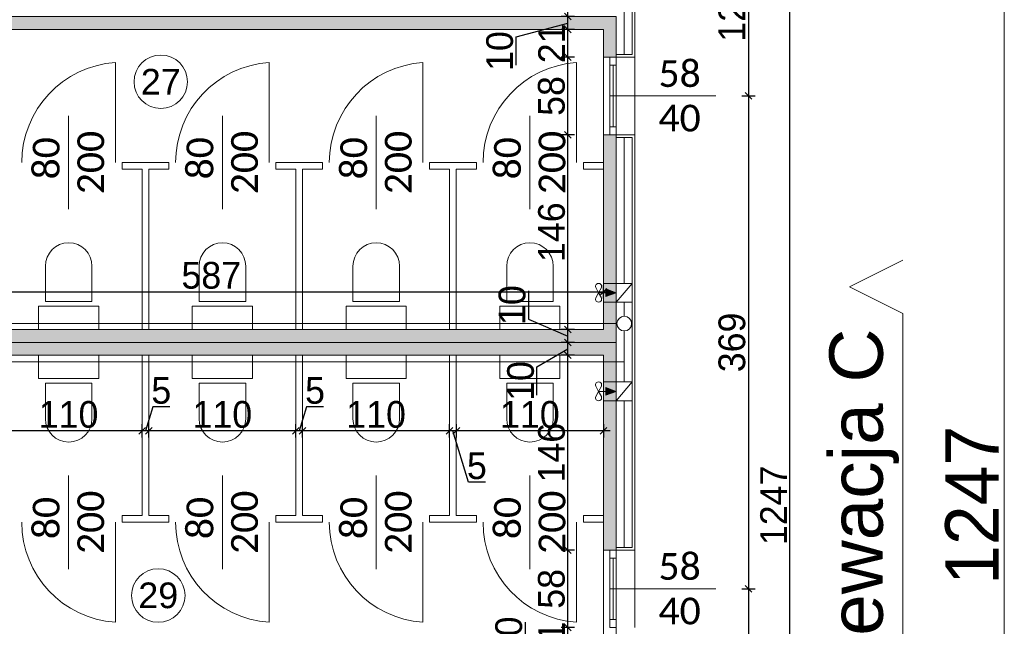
# Model space of a CAD drawing. Header units: millimetres. Extents: x 1962 to 3194, y -795 to -219.
# Tile 125 of 256: x 2523.25 to 2530.61, y -570.18 to -565.64. Entities that reach past the tile are written whole.
import ezdxf

# ---------------------------------------------------------------- set-up
doc = ezdxf.new("R2010")
doc.units = ezdxf.units.MM
doc.layers.get('0').update_dxf_attribs({"lineweight": 5})
doc.layers.get('Defpoints').update_dxf_attribs({"lineweight": 9})
for name, color, linetype, lineweight in [('A_hatch nawierzchnia', 253, 'Continuous', 9), ('A_obiekty kontenery', 152, 'Continuous', 9), ('A_obiekty kontenery elewacja', 62, 'Continuous', 9), ('A_obiekty kontenery izolacja', 213, 'BATTING', 9), ('A_obiekty kontenery opisy', 142, 'Continuous', 9), ('A_wymiary detale', 82, 'Continuous', 9), ('A_wyposażenie armatura sanitarna', 132, 'Continuous', 9), ('A_wyposażenie kanalizacja', 32, 'Continuous', 9), ('A_wyposażenie przegrody wew.', 143, 'Continuous', 9), ('A_wyposażenie stolarka', 16, 'Continuous', 9), ('A_wyposażenie wentylacja i klimatyzacja', 95, 'Continuous', 9)]:
    doc.layers.add(name, color=color, linetype=linetype, lineweight=lineweight)
doc.styles.get("Standard").update_dxf_attribs({"font": 'arial.ttf'})
doc.styles.add('wymiary pzt', font='txt')
doc.linetypes.add('BATTING', pattern='A,0.00254,-2.54,[134,ltypeshp.shx,S=2.54,R=0,X=-2.54,Y=0],-5.08,[134,ltypeshp.shx,S=2.54,R=180,X=2.54,Y=0],-2.54', length=10.16254)
doc.dimstyles.new('wymiary detale', dxfattribs={"dimtxt": 0.2, "dimasz": 0.05, "dimexe": 0.05, "dimexo": 0, "dimgap": 0.02, "dimtad": 1, "dimdec": 0, "dimlfac": 100, "dimzin": 0, "dimtxsty": 'wymiary pzt', "dimblk": 'OBLIQUE', "dimcen": 0.1, "dimdle": 0.05, "dimadec": 1, "dimazin": 0, "dimtfac": 1, "dimtmove": 0, "dimatfit": 3, "dimfxl": 0, "dimarcsym": 0})

# ---------------------------------------------------------------- blocks, each defined once
blk = doc.blocks.new('zw$6F2B')
at = {"layer": 'A_wyposażenie armatura sanitarna'}
blk.add_lwpolyline([(0.1735, 0.21), (0.1735, 0.475, 1), (-0.175, 0.475), (-0.175, 0.21)], format="xyb", close=True, dxfattribs=at)
blk.add_lwpolyline([(-0.225, 0.175), (0.225, 0.175), (0.225, 0), (-0.225, 0)], close=True, dxfattribs=at)
blk = doc.blocks.new('zw$7A52')
at = {"layer": 'A_wyposażenie stolarka'}
for p, q in [((-0.4, -0.35), (-0.4, 0.35)), ((-0.05, 0), (-0.05, -0.7483))]:
    blk.add_line(p, q, dxfattribs=at)
blk.add_arc((0, 0), 0.75, 180, 266.17745, dxfattribs=at)
at = {"layer": 'A_wyposażenie stolarka', "insert": (-0.4, 0), "char_height": 0.2, "width": 0.488349, "attachment_point": 5, "rotation": 90, "style": 'wymiary pzt'}
blk.add_mtext('{\\fCalibri|b0|i0|c238|p34;\\W0.90929; }{\\fCalibri|b0|i0|c238|p34;80}\\P{\\fCalibri|b0|i0|c238|p34;200}', dxfattribs=at)
blk = doc.blocks.new('zw$7514')
at = {"layer": 'A_wyposażenie stolarka'}
for p, q in [((-0.05, 0), (-0.05, 0.7483)), ((-0.4, -0.35), (-0.4, 0.35))]:
    blk.add_line(p, q, dxfattribs=at)
blk.add_arc((0, 0), 0.75, 93.82255, 180, dxfattribs=at)
at = {"layer": 'A_wyposażenie stolarka', "insert": (-0.4, 0), "char_height": 0.2, "width": 0.488349, "attachment_point": 5, "rotation": 90, "style": 'wymiary pzt'}
blk.add_mtext('{\\fCalibri|b0|i0|c238|p34;\\W0.90929; }{\\fCalibri|b0|i0|c238|p34;80}\\P{\\fCalibri|b0|i0|c238|p34;200}', dxfattribs=at)
blk = doc.blocks.new('zw$1FD4')
at = {"layer": 'A_wyposażenie stolarka'}
blk.add_line((0.024, 0.06), (0.024, 0.52), dxfattribs=at)
for points in [[(0, 0.58), (0.048, 0.58), (0.048, 0), (0, 0)], [(0, 0.58), (0.048, 0.58), (0.048, 0.52), (0, 0.52)], [(0, 0), (0.048, 0), (0.048, 0.06), (0, 0.06)]]:
    blk.add_lwpolyline(points, close=True, dxfattribs=at)
blk = doc.blocks.new('zw$9365')
at = {"layer": 'A_wyposażenie wentylacja i klimatyzacja'}
h = blk.add_hatch(color=256, dxfattribs=at)
h.dxf.hatch_style = 1
h.paths.add_polyline_path([(0.0187, -0.0417), (0.0187, -0.07), (0.0187, -0.0983), (0.096, -0.07)])
for p, q in [((0.096, 0), (0.096, -0.14)), ((0.216, 0), (0.096, -0.14)), ((-0.036, -0.07), (-0.0566, -0.0305)), ((-0.036, -0.07), (-0.0566, -0.1095)), ((-0.036, -0.07), (-0.0154, -0.0305)), ((-0.036, -0.07), (0.0187, -0.07)), ((-0.036, -0.07), (-0.0154, -0.1095))]:
    blk.add_line(p, q, dxfattribs=at)
blk.add_lwpolyline([(0.216, 0), (0.216, -0.14), (0, -0.14), (0, 0)], close=True, dxfattribs=at)
for points in [[(0.096, -0.07), (0.0187, -0.0417), (0.0187, -0.07)], [(0.096, -0.07), (0.0187, -0.0983), (0.0187, -0.07)]]:
    blk.add_lwpolyline(points, dxfattribs=at)
for centre, radius, start, end in [((-0.036, -0.024), 0.024, 43.81395, 136.18605), ((-0.0389, -0.0212), 0.02, 136.18605, 207.55281), ((-0.0331, -0.0212), 0.02, 332.44719, 43.81395), ((-0.0389, -0.1188), 0.02, 152.44719, 223.81395), ((-0.036, -0.116), 0.024, 223.81395, 316.18605), ((-0.0331, -0.1188), 0.02, 316.18605, 27.55281)]:
    blk.add_arc(centre, radius, start, end, dxfattribs=at)
blk = doc.blocks.new('_Oblique')
at = {"color": 0, "linetype": 'ByBlock', "lineweight": -2}
blk.add_line((-0.5, -0.5), (0.5, 0.5), dxfattribs=at)
blk = doc.blocks.new('*D1334')
at = {"layer": 'A_obiekty kontenery opisy', "color": 0, "lineweight": -2}
for p, q in [((2.7624, -35.998), (2.7624, -48.668)), ((2.6624, -36.098), (2.8624, -36.098)), ((2.6624, -48.568), (2.8624, -48.568))]:
    blk.add_line(p, q, dxfattribs=at)
at = {"layer": 'Defpoints', "color": 0}
for p in [(0, -36.098), (0, -48.568), (2.7624, -48.568)]:
    blk.add_point(p, dxfattribs=at)
at = {"layer": 'A_obiekty kontenery opisy', "color": 0, "lineweight": -2, "xscale": 0.1, "yscale": 0.1, "zscale": 0.1}
for p, rotation in [((2.7624, -36.098), 89.99999999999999), ((2.7624, -48.568), 270)]:
    blk.add_blockref('_Oblique', p, dxfattribs=dict(at, rotation=rotation))
at = {"layer": 'A_obiekty kontenery opisy', "color": 0, "insert": (2.5202, -42.333), "char_height": 0.4, "attachment_point": 5, "rotation": 90, "style": 'wymiary pzt'}
blk.add_mtext('1247', dxfattribs=at)
blk = doc.blocks.new('*D1016')
at = {"layer": 'A_wymiary detale', "color": 0, "lineweight": -2}
for p, q in [((2528.6464, -564.9566), (2528.7464, -564.9566)), ((2528.6964, -564.9066), (2528.6964, -566.2646)), ((2528.6464, -566.2146), (2528.7464, -566.2146))]:
    blk.add_line(p, q, dxfattribs=at)
at = {"layer": 'Defpoints', "color": 0}
for p in [(2528.4525, -564.9566), (2528.4525, -566.2146), (2528.6964, -566.2146)]:
    blk.add_point(p, dxfattribs=at)
at = {"layer": 'A_wymiary detale', "color": 0, "lineweight": -2, "xscale": 0.05, "yscale": 0.05, "zscale": 0.05}
for p, rotation in [((2528.6964, -564.9566), 90), ((2528.6964, -566.2146), 270)]:
    blk.add_blockref('_Oblique', p, dxfattribs=dict(at, rotation=rotation))
at = {"layer": 'A_wymiary detale', "color": 0, "insert": (2528.5743, -565.5856), "char_height": 0.2, "attachment_point": 5, "rotation": 90, "style": 'wymiary pzt'}
blk.add_mtext('126', dxfattribs=at)
blk = doc.blocks.new('*D1017')
at = {"layer": 'A_wymiary detale', "color": 0, "lineweight": -2}
for p, q in [((2528.6464, -566.2146), (2528.7464, -566.2146)), ((2528.6964, -566.1646), (2528.6964, -569.9526)), ((2528.6464, -569.9026), (2528.7464, -569.9026))]:
    blk.add_line(p, q, dxfattribs=at)
at = {"layer": 'Defpoints', "color": 0}
for p in [(2528.4525, -566.2146), (2528.4525, -569.9026), (2528.6964, -569.9026)]:
    blk.add_point(p, dxfattribs=at)
at = {"layer": 'A_wymiary detale', "color": 0, "lineweight": -2, "xscale": 0.05, "yscale": 0.05, "zscale": 0.05}
for p, rotation in [((2528.6964, -566.2146), 90), ((2528.6964, -569.9026), 270)]:
    blk.add_blockref('_Oblique', p, dxfattribs=dict(at, rotation=rotation))
at = {"layer": 'A_wymiary detale', "color": 0, "insert": (2528.5743, -568.0586), "char_height": 0.2, "attachment_point": 5, "rotation": 90, "style": 'wymiary pzt'}
blk.add_mtext('369', dxfattribs=at)
blk = doc.blocks.new('*D1018')
at = {"layer": 'A_wymiary detale', "color": 0, "lineweight": -2}
for p, q in [((2528.6464, -569.9026), (2528.7464, -569.9026)), ((2528.6964, -569.8526), (2528.6964, -572.3906)), ((2528.6464, -572.3406), (2528.7464, -572.3406))]:
    blk.add_line(p, q, dxfattribs=at)
at = {"layer": 'Defpoints', "color": 0}
for p in [(2528.4525, -569.9026), (2528.4525, -572.3406), (2528.6964, -572.3406)]:
    blk.add_point(p, dxfattribs=at)
at = {"layer": 'A_wymiary detale', "color": 0, "lineweight": -2, "xscale": 0.05, "yscale": 0.05, "zscale": 0.05}
for p, rotation in [((2528.6964, -569.9026), 90), ((2528.6964, -572.3406), 270)]:
    blk.add_blockref('_Oblique', p, dxfattribs=dict(at, rotation=rotation))
at = {"layer": 'A_wymiary detale', "color": 0, "insert": (2528.5753, -571.1216), "char_height": 0.2, "attachment_point": 5, "rotation": 90, "style": 'wymiary pzt'}
blk.add_mtext('244', dxfattribs=at)
blk = doc.blocks.new('*D1020')
at = {"layer": 'A_wymiary detale', "color": 0, "lineweight": -2}
for p, q in [((2528.9562, -563.0426), (2529.0562, -563.0426)), ((2529.0062, -575.5626), (2529.0062, -562.9926)), ((2528.9562, -575.5126), (2529.0562, -575.5126))]:
    blk.add_line(p, q, dxfattribs=at)
at = {"layer": 'Defpoints', "color": 0}
for p in [(2527.8483, -563.0426), (2529.0062, -563.0426), (2527.8483, -575.5126)]:
    blk.add_point(p, dxfattribs=at)
at = {"layer": 'A_wymiary detale', "color": 0, "lineweight": -2, "xscale": 0.05, "yscale": 0.05, "zscale": 0.05}
for p, rotation in [((2529.0062, -563.0426), 90), ((2529.0062, -575.5126), 270)]:
    blk.add_blockref('_Oblique', p, dxfattribs=dict(at, rotation=rotation))
at = {"layer": 'A_wymiary detale', "color": 0, "insert": (2528.8851, -569.2776), "char_height": 0.2, "attachment_point": 5, "rotation": 90, "style": 'wymiary pzt'}
blk.add_mtext('1247', dxfattribs=at)
blk = doc.blocks.new('*D1089')
at = {"layer": 'A_wymiary detale', "color": 0, "lineweight": -2}
for p, q in [((2527.3962, -570.1926), (2527.2962, -570.1926)), ((2527.3462, -570.4506), (2527.3462, -570.1426)), ((2527.3962, -570.4006), (2527.2962, -570.4006))]:
    blk.add_line(p, q, dxfattribs=at)
at = {"layer": 'Defpoints', "color": 0}
for p in [(2527.3462, -570.1926), (2527.6123, -570.1926), (2527.6123, -570.4006)]:
    blk.add_point(p, dxfattribs=at)
at = {"layer": 'A_wymiary detale', "color": 0, "lineweight": -2, "xscale": 0.05, "yscale": 0.05, "zscale": 0.05}
for p, rotation in [((2527.3462, -570.1926), 89.99999999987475), ((2527.3462, -570.4006), 269.9999999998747)]:
    blk.add_blockref('_Oblique', p, dxfattribs=dict(at, rotation=rotation))
at = {"layer": 'A_wymiary detale', "color": 0, "insert": (2527.2252, -570.2966), "char_height": 0.2, "attachment_point": 5, "rotation": 90, "style": 'wymiary pzt'}
blk.add_mtext('21', dxfattribs=at)
blk = doc.blocks.new('*D1090')
at = {"layer": 'A_wymiary detale', "color": 0, "lineweight": -2}
for p, q in [((2527.3462, -570.2426), (2527.3462, -569.5626)), ((2527.3962, -569.6126), (2527.2962, -569.6126)), ((2527.3962, -570.1926), (2527.2962, -570.1926))]:
    blk.add_line(p, q, dxfattribs=at)
at = {"layer": 'Defpoints', "color": 0}
for p in [(2527.3462, -569.6126), (2527.6123, -569.6126), (2527.6123, -570.1926)]:
    blk.add_point(p, dxfattribs=at)
at = {"layer": 'A_wymiary detale', "color": 0, "lineweight": -2, "xscale": 0.05, "yscale": 0.05, "zscale": 0.05}
for p, rotation in [((2527.3462, -569.6126), 89.99999999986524), ((2527.3462, -570.1926), 269.9999999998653)]:
    blk.add_blockref('_Oblique', p, dxfattribs=dict(at, rotation=rotation))
at = {"layer": 'A_wymiary detale', "color": 0, "insert": (2527.2241, -569.9026), "char_height": 0.2, "attachment_point": 5, "rotation": 90, "style": 'wymiary pzt'}
blk.add_mtext('58', dxfattribs=at)
blk = doc.blocks.new('*D1091')
at = {"layer": 'A_wymiary detale', "color": 0, "lineweight": -2}
for p, q in [((2527.3462, -569.6626), (2527.3462, -568.1046)), ((2527.3962, -568.1546), (2527.2962, -568.1546)), ((2527.3962, -569.6126), (2527.2962, -569.6126))]:
    blk.add_line(p, q, dxfattribs=at)
at = {"layer": 'Defpoints', "color": 0}
for p in [(2527.3462, -568.1546), (2527.6123, -568.1546), (2527.6123, -569.6126)]:
    blk.add_point(p, dxfattribs=at)
at = {"layer": 'A_wymiary detale', "color": 0, "lineweight": -2, "xscale": 0.05, "yscale": 0.05, "zscale": 0.05}
for p, rotation in [((2527.3462, -568.1546), 89.99999999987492), ((2527.3462, -569.6126), 269.9999999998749)]:
    blk.add_blockref('_Oblique', p, dxfattribs=dict(at, rotation=rotation))
at = {"layer": 'A_wymiary detale', "color": 0, "insert": (2527.2252, -568.8836), "char_height": 0.2, "attachment_point": 5, "rotation": 90, "style": 'wymiary pzt'}
blk.add_mtext('146', dxfattribs=at)
blk = doc.blocks.new('*D1092')
at = {"layer": 'A_wymiary detale', "color": 0, "lineweight": -2}
for p, q in [((2527.3962, -568.0586), (2527.2962, -568.0586)), ((2527.3462, -568.2046), (2527.3462, -568.0086)), ((2527.1156, -568.2405), (2527.3462, -568.1066)), ((2527.3962, -568.1546), (2527.2962, -568.1546)), ((2527.1156, -568.454), (2527.1156, -568.2405))]:
    blk.add_line(p, q, dxfattribs=at)
at = {"layer": 'Defpoints', "color": 0}
for p in [(2527.3462, -568.0586), (2527.7083, -568.0586), (2527.6123, -568.1546)]:
    blk.add_point(p, dxfattribs=at)
at = {"layer": 'A_wymiary detale', "color": 0, "lineweight": -2, "xscale": 0.05, "yscale": 0.05, "zscale": 0.05}
for p, rotation in [((2527.3462, -568.0586), 90), ((2527.3462, -568.1546), 270)]:
    blk.add_blockref('_Oblique', p, dxfattribs=dict(at, rotation=rotation))
at = {"layer": 'A_wymiary detale', "color": 0, "insert": (2526.9936, -568.3472), "char_height": 0.2, "attachment_point": 5, "rotation": 90, "style": 'wymiary pzt'}
blk.add_mtext('10', dxfattribs=at)
blk = doc.blocks.new('*D1093')
at = {"layer": 'A_wymiary detale', "color": 0, "lineweight": -2}
for p, q in [((2527.0519, -567.6722), (2527.0519, -567.8857)), ((2527.0519, -567.8857), (2527.3462, -568.0106)), ((2527.3462, -568.1086), (2527.3462, -567.9126)), ((2527.3962, -567.9626), (2527.2962, -567.9626)), ((2527.3962, -568.0586), (2527.2962, -568.0586))]:
    blk.add_line(p, q, dxfattribs=at)
at = {"layer": 'Defpoints', "color": 0}
for p in [(2527.3462, -567.9626), (2527.6123, -567.9626), (2527.7083, -568.0586)]:
    blk.add_point(p, dxfattribs=at)
at = {"layer": 'A_wymiary detale', "color": 0, "lineweight": -2, "xscale": 0.05, "yscale": 0.05, "zscale": 0.05}
for p, rotation in [((2527.3462, -567.9626), 90), ((2527.3462, -568.0586), 270)]:
    blk.add_blockref('_Oblique', p, dxfattribs=dict(at, rotation=rotation))
at = {"layer": 'A_wymiary detale', "color": 0, "insert": (2526.9299, -567.779), "char_height": 0.2, "attachment_point": 5, "rotation": 90, "style": 'wymiary pzt'}
blk.add_mtext('10', dxfattribs=at)
blk = doc.blocks.new('*D1094')
at = {"layer": 'A_wymiary detale', "color": 0, "lineweight": -2}
for p, q in [((2527.3962, -566.5046), (2527.2962, -566.5046)), ((2527.3462, -568.0126), (2527.3462, -566.4546)), ((2527.3962, -567.9626), (2527.2962, -567.9626))]:
    blk.add_line(p, q, dxfattribs=at)
at = {"layer": 'Defpoints', "color": 0}
for p in [(2527.3462, -566.5046), (2527.6123, -566.5046), (2527.6123, -567.9626)]:
    blk.add_point(p, dxfattribs=at)
at = {"layer": 'A_wymiary detale', "color": 0, "lineweight": -2, "xscale": 0.05, "yscale": 0.05, "zscale": 0.05}
for p, rotation in [((2527.3462, -566.5046), 89.99999999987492), ((2527.3462, -567.9626), 269.9999999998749)]:
    blk.add_blockref('_Oblique', p, dxfattribs=dict(at, rotation=rotation))
at = {"layer": 'A_wymiary detale', "color": 0, "insert": (2527.2252, -567.2336), "char_height": 0.2, "attachment_point": 5, "rotation": 90, "style": 'wymiary pzt'}
blk.add_mtext('146', dxfattribs=at)
blk = doc.blocks.new('*D1095')
at = {"layer": 'A_wymiary detale', "color": 0, "lineweight": -2}
for p, q in [((2527.3962, -565.9246), (2527.2962, -565.9246)), ((2527.3462, -566.5546), (2527.3462, -565.8746)), ((2527.3962, -566.5046), (2527.2962, -566.5046))]:
    blk.add_line(p, q, dxfattribs=at)
at = {"layer": 'Defpoints', "color": 0}
for p in [(2527.3462, -565.9246), (2527.6123, -565.9246), (2527.6123, -566.5046)]:
    blk.add_point(p, dxfattribs=at)
at = {"layer": 'A_wymiary detale', "color": 0, "lineweight": -2, "xscale": 0.05, "yscale": 0.05, "zscale": 0.05}
for p, rotation in [((2527.3462, -565.9246), 89.99999999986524), ((2527.3462, -566.5046), 269.9999999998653)]:
    blk.add_blockref('_Oblique', p, dxfattribs=dict(at, rotation=rotation))
at = {"layer": 'A_wymiary detale', "color": 0, "insert": (2527.2241, -566.2146), "char_height": 0.2, "attachment_point": 5, "rotation": 90, "style": 'wymiary pzt'}
blk.add_mtext('58', dxfattribs=at)
blk = doc.blocks.new('*D1096')
at = {"layer": 'A_wymiary detale', "color": 0, "lineweight": -2}
for p, q in [((2527.3462, -565.9746), (2527.3462, -565.6666)), ((2527.3962, -565.7166), (2527.2962, -565.7166)), ((2527.3962, -565.9246), (2527.2962, -565.9246))]:
    blk.add_line(p, q, dxfattribs=at)
at = {"layer": 'Defpoints', "color": 0}
for p in [(2527.3462, -565.7166), (2527.6123, -565.7166), (2527.6123, -565.9246)]:
    blk.add_point(p, dxfattribs=at)
at = {"layer": 'A_wymiary detale', "color": 0, "lineweight": -2, "xscale": 0.05, "yscale": 0.05, "zscale": 0.05}
for p, rotation in [((2527.3462, -565.7166), 89.99999999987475), ((2527.3462, -565.9246), 269.9999999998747)]:
    blk.add_blockref('_Oblique', p, dxfattribs=dict(at, rotation=rotation))
at = {"layer": 'A_wymiary detale', "color": 0, "insert": (2527.2252, -565.8206), "char_height": 0.2, "attachment_point": 5, "rotation": 90, "style": 'wymiary pzt'}
blk.add_mtext('21', dxfattribs=at)
blk = doc.blocks.new('*D1097')
at = {"layer": 'A_wymiary detale', "color": 0, "lineweight": -2}
for p, q in [((2527.3962, -565.6206), (2527.2962, -565.6206)), ((2527.3462, -565.7666), (2527.3462, -565.5706)), ((2526.9594, -565.7716), (2527.3462, -565.6686)), ((2526.9594, -565.985), (2526.9594, -565.7716)), ((2527.3962, -565.7166), (2527.2962, -565.7166))]:
    blk.add_line(p, q, dxfattribs=at)
at = {"layer": 'Defpoints', "color": 0}
for p in [(2527.3462, -565.6206), (2527.7083, -565.6206), (2527.6123, -565.7166)]:
    blk.add_point(p, dxfattribs=at)
at = {"layer": 'A_wymiary detale', "color": 0, "lineweight": -2, "xscale": 0.05, "yscale": 0.05, "zscale": 0.05}
for p, rotation in [((2527.3462, -565.6206), 90), ((2527.3462, -565.7166), 270)]:
    blk.add_blockref('_Oblique', p, dxfattribs=dict(at, rotation=rotation))
at = {"layer": 'A_wymiary detale', "color": 0, "insert": (2526.8373, -565.8783), "char_height": 0.2, "attachment_point": 5, "rotation": 90, "style": 'wymiary pzt'}
blk.add_mtext('10', dxfattribs=at)
blk = doc.blocks.new('*D1098')
at = {"layer": 'A_wymiary detale', "color": 0, "lineweight": -2}
for p, q in [((2526.9424, -565.267), (2526.9424, -565.4804)), ((2526.9424, -565.4804), (2527.3462, -565.5726)), ((2527.3462, -565.6706), (2527.3462, -565.4746)), ((2527.3962, -565.5246), (2527.2962, -565.5246)), ((2527.3962, -565.6206), (2527.2962, -565.6206))]:
    blk.add_line(p, q, dxfattribs=at)
at = {"layer": 'Defpoints', "color": 0}
for p in [(2527.3462, -565.5246), (2527.6123, -565.5246), (2527.7083, -565.6206)]:
    blk.add_point(p, dxfattribs=at)
at = {"layer": 'A_wymiary detale', "color": 0, "lineweight": -2, "xscale": 0.05, "yscale": 0.05, "zscale": 0.05}
for p, rotation in [((2527.3462, -565.5246), 90), ((2527.3462, -565.6206), 270)]:
    blk.add_blockref('_Oblique', p, dxfattribs=dict(at, rotation=rotation))
at = {"layer": 'A_wymiary detale', "color": 0, "insert": (2526.8203, -565.3737), "char_height": 0.2, "attachment_point": 5, "rotation": 90, "style": 'wymiary pzt'}
blk.add_mtext('10', dxfattribs=at)
blk = doc.blocks.new('*D1105')
at = {"layer": 'A_wymiary detale', "color": 0, "lineweight": -2}
for p, q in [((2527.0273, -570.1514), (2527.0273, -570.3648)), ((2527.0273, -570.3648), (2527.3462, -570.4486)), ((2527.3962, -570.4006), (2527.2962, -570.4006)), ((2527.3462, -570.3506), (2527.3462, -570.5466)), ((2527.3962, -570.4966), (2527.2962, -570.4966))]:
    blk.add_line(p, q, dxfattribs=at)
at = {"layer": 'Defpoints', "color": 0}
for p in [(2527.6123, -570.4006), (2527.3462, -570.4966), (2527.7083, -570.4966)]:
    blk.add_point(p, dxfattribs=at)
at = {"layer": 'A_wymiary detale', "color": 0, "lineweight": -2, "xscale": 0.05, "yscale": 0.05, "zscale": 0.05}
for p, rotation in [((2527.3462, -570.4006), 90), ((2527.3462, -570.4966), 270)]:
    blk.add_blockref('_Oblique', p, dxfattribs=dict(at, rotation=rotation))
at = {"layer": 'A_wymiary detale', "color": 0, "insert": (2526.9052, -570.2581), "char_height": 0.2, "attachment_point": 5, "rotation": 90, "style": 'wymiary pzt'}
blk.add_mtext('10', dxfattribs=at)
blk = doc.blocks.new('*D1111')
at = {"layer": 'A_wymiary detale', "color": 0, "lineweight": -2}
for p, q in [((2527.6623, -568.7206), (2526.4623, -568.7206)), ((2526.5123, -568.6706), (2526.5123, -568.7706)), ((2527.6123, -568.6706), (2527.6123, -568.7706))]:
    blk.add_line(p, q, dxfattribs=at)
at = {"layer": 'Defpoints', "color": 0}
for p in [(2526.5123, -568.1546), (2527.6123, -568.1546), (2526.5123, -568.7206)]:
    blk.add_point(p, dxfattribs=at)
at = {"layer": 'A_wymiary detale', "color": 0, "lineweight": -2, "xscale": 0.05, "yscale": 0.05, "zscale": 0.05}
for p, rotation in [((2526.5123, -568.7206), 179.9999999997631), ((2527.6123, -568.7206), 359.9999999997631)]:
    blk.add_blockref('_Oblique', p, dxfattribs=dict(at, rotation=rotation))
at = {"layer": 'A_wymiary detale', "color": 0, "insert": (2527.0623, -568.5985), "char_height": 0.2, "attachment_point": 5, "style": 'wymiary pzt'}
blk.add_mtext('110', dxfattribs=at)
blk = doc.blocks.new('*D1112')
at = {"layer": 'A_wymiary detale', "color": 0, "lineweight": -2}
for p, q in [((2526.5623, -568.7206), (2526.4123, -568.7206)), ((2526.4623, -568.7706), (2526.4623, -568.6706)), ((2526.6022, -569.1037), (2526.4873, -568.7206)), ((2526.5123, -568.6706), (2526.5123, -568.7706)), ((2526.7295, -569.1037), (2526.6022, -569.1037))]:
    blk.add_line(p, q, dxfattribs=at)
at = {"layer": 'Defpoints', "color": 0}
for p in [(2526.5123, -568.1546), (2526.4623, -568.7206), (2526.4623, -569.3546)]:
    blk.add_point(p, dxfattribs=at)
at = {"layer": 'A_wymiary detale', "color": 0, "lineweight": -2, "xscale": 0.05, "yscale": 0.05, "zscale": 0.05}
for p, rotation in [((2526.4623, -568.7206), 179.9999999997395), ((2526.5123, -568.7206), 359.9999999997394)]:
    blk.add_blockref('_Oblique', p, dxfattribs=dict(at, rotation=rotation))
at = {"layer": 'A_wymiary detale', "color": 0, "insert": (2526.6659, -568.9826), "char_height": 0.2, "attachment_point": 5, "style": 'wymiary pzt'}
blk.add_mtext('5', dxfattribs=at)
blk = doc.blocks.new('*D1113')
at = {"layer": 'A_wymiary detale', "color": 0, "lineweight": -2}
for p, q in [((2526.5123, -568.7206), (2525.3123, -568.7206)), ((2525.3623, -568.7706), (2525.3623, -568.6706)), ((2526.4623, -568.7706), (2526.4623, -568.6706))]:
    blk.add_line(p, q, dxfattribs=at)
at = {"layer": 'Defpoints', "color": 0}
for p in [(2525.3623, -568.7206), (2525.3623, -569.3546), (2526.4623, -569.3546)]:
    blk.add_point(p, dxfattribs=at)
at = {"layer": 'A_wymiary detale', "color": 0, "lineweight": -2, "xscale": 0.05, "yscale": 0.05, "zscale": 0.05}
for p, rotation in [((2525.3623, -568.7206), 179.9999999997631), ((2526.4623, -568.7206), 359.9999999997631)]:
    blk.add_blockref('_Oblique', p, dxfattribs=dict(at, rotation=rotation))
at = {"layer": 'A_wymiary detale', "color": 0, "insert": (2525.9123, -568.5985), "char_height": 0.2, "attachment_point": 5, "style": 'wymiary pzt'}
blk.add_mtext('110', dxfattribs=at)
blk = doc.blocks.new('*D1114')
at = {"layer": 'A_wymiary detale', "color": 0, "lineweight": -2}
for p, q in [((2525.3916, -568.5395), (2525.3373, -568.7206)), ((2525.5189, -568.5395), (2525.3916, -568.5395)), ((2525.4123, -568.7206), (2525.2623, -568.7206)), ((2525.3123, -568.7706), (2525.3123, -568.6706)), ((2525.3623, -568.7706), (2525.3623, -568.6706))]:
    blk.add_line(p, q, dxfattribs=at)
at = {"layer": 'Defpoints', "color": 0}
for p in [(2525.3123, -568.7206), (2525.3123, -569.3546), (2525.3623, -569.3546)]:
    blk.add_point(p, dxfattribs=at)
at = {"layer": 'A_wymiary detale', "color": 0, "lineweight": -2, "xscale": 0.05, "yscale": 0.05, "zscale": 0.05}
for p, rotation in [((2525.3123, -568.7206), 179.9999999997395), ((2525.3623, -568.7206), 359.9999999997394)]:
    blk.add_blockref('_Oblique', p, dxfattribs=dict(at, rotation=rotation))
at = {"layer": 'A_wymiary detale', "color": 0, "insert": (2525.4553, -568.4185), "char_height": 0.2, "attachment_point": 5, "style": 'wymiary pzt'}
blk.add_mtext('5', dxfattribs=at)
blk = doc.blocks.new('*D1115')
at = {"layer": 'A_wymiary detale', "color": 0, "lineweight": -2}
for p, q in [((2525.3623, -568.7206), (2524.1623, -568.7206)), ((2524.2123, -568.7706), (2524.2123, -568.6706)), ((2525.3123, -568.7706), (2525.3123, -568.6706))]:
    blk.add_line(p, q, dxfattribs=at)
at = {"layer": 'Defpoints', "color": 0}
for p in [(2524.2123, -568.7206), (2524.2123, -569.3546), (2525.3123, -569.3546)]:
    blk.add_point(p, dxfattribs=at)
at = {"layer": 'A_wymiary detale', "color": 0, "lineweight": -2, "xscale": 0.05, "yscale": 0.05, "zscale": 0.05}
for p, rotation in [((2524.2123, -568.7206), 179.9999999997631), ((2525.3123, -568.7206), 359.9999999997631)]:
    blk.add_blockref('_Oblique', p, dxfattribs=dict(at, rotation=rotation))
at = {"layer": 'A_wymiary detale', "color": 0, "insert": (2524.7623, -568.5985), "char_height": 0.2, "attachment_point": 5, "style": 'wymiary pzt'}
blk.add_mtext('110', dxfattribs=at)
blk = doc.blocks.new('*D1116')
at = {"layer": 'A_wymiary detale', "color": 0, "lineweight": -2}
for p, q in [((2524.2416, -568.5395), (2524.1873, -568.7206)), ((2524.3689, -568.5395), (2524.2416, -568.5395)), ((2524.2623, -568.7206), (2524.1123, -568.7206)), ((2524.1623, -568.7706), (2524.1623, -568.6706)), ((2524.2123, -568.7706), (2524.2123, -568.6706))]:
    blk.add_line(p, q, dxfattribs=at)
at = {"layer": 'Defpoints', "color": 0}
for p in [(2524.1623, -568.7206), (2524.1623, -569.3546), (2524.2123, -569.3546)]:
    blk.add_point(p, dxfattribs=at)
at = {"layer": 'A_wymiary detale', "color": 0, "lineweight": -2, "xscale": 0.05, "yscale": 0.05, "zscale": 0.05}
for p, rotation in [((2524.1623, -568.7206), 179.9999999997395), ((2524.2123, -568.7206), 359.9999999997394)]:
    blk.add_blockref('_Oblique', p, dxfattribs=dict(at, rotation=rotation))
at = {"layer": 'A_wymiary detale', "color": 0, "insert": (2524.3053, -568.4185), "char_height": 0.2, "attachment_point": 5, "style": 'wymiary pzt'}
blk.add_mtext('5', dxfattribs=at)
blk = doc.blocks.new('*D1117')
at = {"layer": 'A_wymiary detale', "color": 0, "lineweight": -2}
for p, q in [((2524.2123, -568.7206), (2523.0123, -568.7206)), ((2523.0623, -568.7706), (2523.0623, -568.6706)), ((2524.1623, -568.7706), (2524.1623, -568.6706))]:
    blk.add_line(p, q, dxfattribs=at)
at = {"layer": 'Defpoints', "color": 0}
for p in [(2523.0623, -568.7206), (2523.0623, -569.3546), (2524.1623, -569.3546)]:
    blk.add_point(p, dxfattribs=at)
at = {"layer": 'A_wymiary detale', "color": 0, "lineweight": -2, "xscale": 0.05, "yscale": 0.05, "zscale": 0.05}
for p, rotation in [((2523.0623, -568.7206), 179.9999999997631), ((2524.1623, -568.7206), 359.9999999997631)]:
    blk.add_blockref('_Oblique', p, dxfattribs=dict(at, rotation=rotation))
at = {"layer": 'A_wymiary detale', "color": 0, "insert": (2523.6123, -568.5985), "char_height": 0.2, "attachment_point": 5, "style": 'wymiary pzt'}
blk.add_mtext('110', dxfattribs=at)
blk = doc.blocks.new('*D1136')
at = {"layer": 'A_wymiary detale', "color": 0, "lineweight": -2}
for p, q in [((2521.6963, -567.6797), (2527.6623, -567.6797)), ((2521.7463, -567.6797), (2521.7463, -567.6297)), ((2527.6123, -567.7297), (2527.6123, -567.6297))]:
    blk.add_line(p, q, dxfattribs=at)
at = {"layer": 'Defpoints', "color": 0}
for p in [(2521.7463, -567.6797), (2527.6123, -567.6797), (2527.6123, -567.9626)]:
    blk.add_point(p, dxfattribs=at)
at = {"layer": 'A_wymiary detale', "color": 0, "lineweight": -2, "xscale": 0.05, "yscale": 0.05, "zscale": 0.05, "rotation": 180}
blk.add_blockref('_Oblique', (2521.7463, -567.6797), dxfattribs=at)
at = {"layer": 'A_wymiary detale', "color": 0, "lineweight": -2, "xscale": 0.05, "yscale": 0.05, "zscale": 0.05}
blk.add_blockref('_Oblique', (2527.6123, -567.6797), dxfattribs=at)
at = {"layer": 'A_wymiary detale', "color": 0, "insert": (2524.6793, -567.5576), "char_height": 0.2, "attachment_point": 5, "style": 'wymiary pzt'}
blk.add_mtext('587', dxfattribs=at)
blk = doc.blocks.new('zw$EC30')
at = {"layer": 'A_hatch nawierzchnia'}
h = blk.add_hatch(color=256, dxfattribs=at)
h.dxf.hatch_style = 1
h.paths.add_polyline_path([(-0.236, -38.772), (-0.236, -38.98), (-0.14, -38.98), (-0.14, -38.676), (-6.198, -38.676), (-6.198, -38.772)])
h = blk.add_hatch(color=256, dxfattribs=at)
h.dxf.hatch_style = 1
h.paths.add_polyline_path([(-0.14, -41.114), (-0.14, -39.56), (-0.236, -39.56), (-0.236, -41.018), (-6.102, -41.018), (-6.102, -39.768), (-6.198, -39.768), (-6.198, -41.114)])
h = blk.add_hatch(color=256, dxfattribs=at)
h.dxf.hatch_style = 1
h.paths.add_polyline_path([(-5.188, -43.552), (-5.188, -43.456), (-6.102, -43.456), (-6.102, -41.21), (-0.236, -41.21), (-0.236, -42.668), (-0.14, -42.668), (-0.14, -41.114), (-6.198, -41.114), (-6.198, -43.552)])
at = {"layer": 'A_obiekty kontenery'}
for p, q in [((-0.236, -38.98), (-0.14, -38.98)), ((0, -38.98), (0, -39.56)), ((-0.236, -39.56), (-0.14, -39.56)), ((-0.236, -42.668), (-0.14, -42.668)), ((0, -43.248), (0, -42.668))]:
    blk.add_line(p, q, dxfattribs=at)
for points in [[(-6.198, -39.768), (-6.198, -41.114), (-0.14, -41.114), (-0.14, -38.676), (-6.198, -38.676), (-6.198, -38.772)], [(-6.102, -39.768), (-6.102, -41.018), (-0.236, -41.018), (-0.236, -38.772), (-6.198, -38.772)], [(-3.988, -43.552), (-0.14, -43.552), (-0.14, -41.114), (-6.198, -41.114), (-6.198, -43.552), (-5.188, -43.552)], [(-3.988, -43.456), (-0.236, -43.456), (-0.236, -41.21), (-6.102, -41.21), (-6.102, -43.456), (-5.188, -43.456)]]:
    blk.add_lwpolyline(points, dxfattribs=at)
at = {"layer": 'A_obiekty kontenery elewacja'}
for points in [[(-0.14, -38.98), (0, -38.98), (0, -38.302)], [(-0.14, -38.96), (-0.02, -38.96), (-0.02, -38.322), (-0.14, -38.322)], [(-0.14, -42.668), (0, -42.668), (0, -39.56), (-0.14, -39.56)], [(-0.14, -42.648), (-0.02, -42.648), (-0.02, -39.58), (-0.14, -39.58)]]:
    blk.add_lwpolyline(points, dxfattribs=at)
at = {"layer": 'A_obiekty kontenery izolacja', "ltscale": 0.01}
for points in [[(-0.08, -38.96), (-0.08, -38.48)], [(-0.08, -40.672), (-0.08, -39.58)], [(-0.08, -40.918), (-0.08, -40.812)], [(-0.08, -41.41), (-0.08, -41.028)], [(-0.08, -42.648), (-0.08, -41.55)]]:
    blk.add_lwpolyline(points, dxfattribs=at)
at = {"layer": 'A_obiekty kontenery opisy'}
blk.add_lwpolyline([(2.0039, -44.3181), (1.6039, -44.1181), (2.0039, -43.9181), (2.0039, -40.8979), (1.6039, -40.6979), (2.0039, -40.4979)], dxfattribs=at)
at = {"layer": 'A_wyposażenie kanalizacja'}
for points in [[(-10.3811, -40.973), (-0.135, -40.973)], [(-0.08, -41.2582), (-0.08, -41.028)], [(-6.3927, -42.58), (-6.3927, -41.2582), (-0.08, -41.2582)]]:
    blk.add_lwpolyline(points, dxfattribs=at)
blk.add_circle((-0.08, -40.973), 0.055, dxfattribs=at)
at = {"layer": 'A_wyposażenie przegrody wew.'}
for p, q in [((-3.836, -39.768), (-3.486, -39.768)), ((-3.836, -39.818), (-3.836, -39.768)), ((-3.836, -39.818), (-3.686, -39.818)), ((-3.686, -39.818), (-3.686, -41.018)), ((-3.636, -39.818), (-3.636, -41.018)), ((-3.636, -39.818), (-3.486, -39.818)), ((-3.486, -39.818), (-3.486, -39.768)), ((-2.686, -39.768), (-2.336, -39.768)), ((-2.686, -39.818), (-2.686, -39.768)), ((-2.686, -39.818), (-2.536, -39.818)), ((-2.536, -39.818), (-2.536, -41.018)), ((-2.486, -39.818), (-2.486, -41.018)), ((-2.486, -39.818), (-2.336, -39.818)), ((-2.336, -39.818), (-2.336, -39.768)), ((-1.536, -39.768), (-1.186, -39.768)), ((-1.536, -39.818), (-1.536, -39.768)), ((-1.536, -39.818), (-1.386, -39.818)), ((-1.386, -39.818), (-1.386, -41.018)), ((-1.336, -39.818), (-1.336, -41.018)), ((-1.336, -39.818), (-1.186, -39.818)), ((-1.186, -39.818), (-1.186, -39.768)), ((-0.386, -39.768), (-0.236, -39.768)), ((-0.386, -39.818), (-0.386, -39.768)), ((-0.386, -39.818), (-0.236, -39.818)), ((-3.686, -42.41), (-3.686, -41.21)), ((-3.636, -42.41), (-3.636, -41.21)), ((-2.536, -42.41), (-2.536, -41.21)), ((-2.486, -42.41), (-2.486, -41.21)), ((-1.386, -42.41), (-1.386, -41.21)), ((-1.336, -42.41), (-1.336, -41.21)), ((-3.836, -42.41), (-3.686, -42.41)), ((-3.836, -42.41), (-3.836, -42.46)), ((-3.636, -42.41), (-3.486, -42.41)), ((-3.486, -42.41), (-3.486, -42.46)), ((-2.686, -42.41), (-2.536, -42.41)), ((-2.686, -42.41), (-2.686, -42.46)), ((-2.486, -42.41), (-2.336, -42.41)), ((-2.336, -42.41), (-2.336, -42.46)), ((-1.536, -42.41), (-1.386, -42.41)), ((-1.536, -42.41), (-1.536, -42.46)), ((-1.336, -42.41), (-1.186, -42.41)), ((-1.186, -42.41), (-1.186, -42.46)), ((-0.386, -42.41), (-0.236, -42.41)), ((-0.386, -42.41), (-0.386, -42.46)), ((-3.836, -42.46), (-3.486, -42.46)), ((-2.686, -42.46), (-2.336, -42.46)), ((-1.536, -42.46), (-1.186, -42.46)), ((-0.386, -42.46), (-0.236, -42.46))]:
    blk.add_line(p, q, dxfattribs=at)
at = {"layer": 'A_wyposażenie stolarka'}
for p, q in [((-0.188, -39.27), (0.6042, -39.27)), ((-0.188, -42.958), (0.6042, -42.958))]:
    blk.add_line(p, q, dxfattribs=at)
at = {"layer": 'A_wyposażenie armatura sanitarna', "xscale": -1}
for p in [(-4.236, -41.018), (-3.086, -41.018), (-1.936, -41.018), (-0.786, -41.018)]:
    blk.add_blockref('zw$6F2B', p, dxfattribs=at)
at = {"layer": 'A_wyposażenie armatura sanitarna', "rotation": 180}
for p in [(-4.236, -41.21), (-3.086, -41.21), (-1.936, -41.21), (-0.786, -41.21)]:
    blk.add_blockref('zw$6F2B', p, dxfattribs=at)
at = {"layer": 'A_wyposażenie stolarka'}
for name, p in [('zw$7514', (-3.836, -39.768)), ('zw$7514', (-2.686, -39.768)), ('zw$7514', (-1.536, -39.768)), ('zw$7514', (-0.386, -39.768)), ('zw$7A52', (-3.836, -42.46)), ('zw$7A52', (-2.686, -42.46)), ('zw$7A52', (-1.536, -42.46)), ('zw$7A52', (-0.386, -42.46))]:
    blk.add_blockref(name, p, dxfattribs=at)
at = {"layer": 'A_wyposażenie stolarka', "xscale": -1}
blk.add_blockref('zw$1FD4', (-0.14, -39.56), dxfattribs=at)
at = {"layer": 'A_wyposażenie stolarka', "rotation": 180}
blk.add_blockref('zw$1FD4', (-0.14, -42.668), dxfattribs=at)
at = {"layer": 'A_wyposażenie wentylacja i klimatyzacja'}
for p in [(-0.236, -40.672), (-0.236, -41.41)]:
    blk.add_blockref('zw$9365', p, dxfattribs=at)
at = {"layer": 'A_obiekty kontenery opisy', "insert": (1.714, -42.408), "char_height": 0.4, "width": 5.866, "attachment_point": 5, "rotation": 90}
blk.add_mtext('Elewacja C', dxfattribs=at)
at = {"layer": 'A_wyposażenie stolarka', "char_height": 0.2, "width": 0.488349, "attachment_point": 5, "style": 'wymiary pzt'}
for insert in [(0.3339, -39.27), (0.3339, -42.958)]:
    blk.add_mtext('{\\fCalibri|b0|i0|c238|p34;58}\\P{\\fCalibri|b0|i0|c238|p34;40}', dxfattribs=dict(at, insert=insert))
at = {"layer": 'A_obiekty kontenery opisy'}
dim = blk.add_linear_dim(base=(2.7624, -48.568), p1=(0, -36.098), p2=(0, -48.568), angle=270, dimstyle='wymiary detale', override={"dimscale": 2, "dimblk": 'Oblique'}, dxfattribs=at)
dim.commit()
dim.dimension.update_dxf_attribs({"geometry": '*D1334', "text_midpoint": (2.5202, -42.333)})

msp = doc.modelspace()

# ---------------------------------------------------------------- linework, layer by layer
at = {"layer": 'A_wymiary detale'}
for centre in [(2524.3017, -566.1081), (2524.2831, -569.9523)]:
    msp.add_circle(centre, 0.2, dxfattribs=at)

# ---------------------------------------------------------------- block references
msp.add_blockref('zw$EC30', (2527.8483, -526.9446))

# ---------------------------------------------------------------- texts
at = {"layer": 'A_wymiary detale', "char_height": 0.192, "width": 0.43823, "attachment_point": 5}
for s, insert in [('27', (2524.3017, -566.1081)), ('29', (2524.2831, -569.9523))]:
    msp.add_mtext(s, dxfattribs=dict(at, insert=insert))

# ---------------------------------------------------------------- dimensions: what is measured, and where the dimension line sits
at = {"layer": 'A_wymiary detale'}
for p1, p2, distance, picture, middle in [((2527.8483, -575.5126), (2527.8483, -563.0426), -1.1579, '*D1020', (2528.8851, -569.2776)), ((2527.6123, -568.1546), (2526.5123, -568.1546), 0.5659, '*D1111', (2527.0623, -568.5985)), ((2527.6123, -570.4006), (2527.6123, -570.1926), 0.2661, '*D1089', (2527.2252, -570.2966))]:
    dim = msp.add_aligned_dim(p1=p1, p2=p2, distance=distance, dimstyle='wymiary detale', dxfattribs=at)
    dim.commit()
    dim.dimension.update_dxf_attribs({"geometry": picture, "text_midpoint": middle})
for base, p1, p2, angle, picture, middle in [((2528.6964, -566.2146), (2528.4525, -564.9566), (2528.4525, -566.2146), 270, '*D1016', (2528.5743, -565.5856)), ((2527.3462, -565.7166), (2527.6123, -565.9246), (2527.6123, -565.7166), 90, '*D1096', (2527.2252, -565.8206)), ((2527.3462, -565.9246), (2527.6123, -566.5046), (2527.6123, -565.9246), 90, '*D1095', (2527.2241, -566.2146)), ((2528.6964, -569.9026), (2528.4525, -566.2146), (2528.4525, -569.9026), 270, '*D1017', (2528.5743, -568.0586)), ((2527.3462, -566.5046), (2527.6123, -567.9626), (2527.6123, -566.5046), 90, '*D1094', (2527.2252, -567.2336)), ((2527.3462, -568.1546), (2527.6123, -569.6126), (2527.6123, -568.1546), 90, '*D1091', (2527.2252, -568.8836)), ((2526.4623, -568.7206), (2526.5123, -568.1546), (2526.4623, -569.3546), 180, '*D1112', (2526.6222, -568.9826)), ((2524.1623, -568.7206), (2524.2123, -569.3546), (2524.1623, -569.3546), 180, '*D1116', (2524.2616, -568.4185)), ((2525.3123, -568.7206), (2525.3623, -569.3546), (2525.3123, -569.3546), 180, '*D1114', (2525.4116, -568.4185)), ((2523.0623, -568.7206), (2524.1623, -569.3546), (2523.0623, -569.3546), 180, '*D1117', (2523.6123, -568.5985)), ((2524.2123, -568.7206), (2525.3123, -569.3546), (2524.2123, -569.3546), 180, '*D1115', (2524.7623, -568.5985)), ((2525.3623, -568.7206), (2526.4623, -569.3546), (2525.3623, -569.3546), 180, '*D1113', (2525.9123, -568.5985)), ((2527.3462, -569.6126), (2527.6123, -570.1926), (2527.6123, -569.6126), 90, '*D1090', (2527.2241, -569.9026)), ((2528.6964, -572.3406), (2528.4525, -569.9026), (2528.4525, -572.3406), 270, '*D1018', (2528.5753, -571.1216))]:
    dim = msp.add_linear_dim(base=base, p1=p1, p2=p2, angle=angle, dimstyle='wymiary detale', override={"dimtmove": 1}, dxfattribs=at)
    dim.commit()
    dim.dimension.update_dxf_attribs({"geometry": picture, "text_midpoint": middle})
for base, p1, p2, picture, middle in [((2527.3462, -565.5246), (2527.7083, -565.6206), (2527.6123, -565.5246), '*D1098', (2526.9424, -565.4604)), ((2527.3462, -565.6206), (2527.6123, -565.7166), (2527.7083, -565.6206), '*D1097', (2526.9594, -565.7916)), ((2527.3462, -567.9626), (2527.7083, -568.0586), (2527.6123, -567.9626), '*D1093', (2527.0519, -567.8657)), ((2527.3462, -568.0586), (2527.6123, -568.1546), (2527.7083, -568.0586), '*D1092', (2527.1156, -568.2605)), ((2527.3462, -570.4966), (2527.6123, -570.4006), (2527.7083, -570.4966), '*D1105', (2527.0273, -570.3448))]:
    dim = msp.add_linear_dim(base=base, p1=p1, p2=p2, angle=90, dimstyle='wymiary detale', override={"dimtmove": 1}, dxfattribs=at)
    dim.commit()
    dim.dimension.update_dxf_attribs({"geometry": picture, "text_midpoint": middle, "dimtype": 160})
dim = msp.add_linear_dim(base=(2527.6123, -567.6797), p1=(2521.7463, -567.6797), p2=(2527.6123, -567.9626), dimstyle='wymiary detale', override={"dimtmove": 1}, dxfattribs=at)
dim.commit()
dim.dimension.update_dxf_attribs({"geometry": '*D1136', "text_midpoint": (2524.6793, -567.5576)})

doc.saveas('drawing.dxf')
